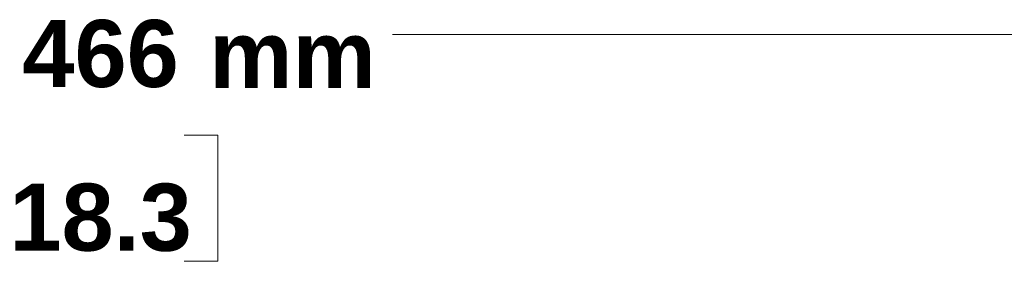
# Model space of a CAD drawing. Header units: millimetres. Extents: x 0 to 2122, y 0 to 1639.
# Tile 62 of 85: x 1672 to 1789, y 944 to 973. Entities that reach past the tile are written whole.
import ezdxf

# ---------------------------------------------------------------- set-up
doc = ezdxf.new("R2010")
doc.units = ezdxf.units.MM
doc.layers.add('1', color=7, linetype='Continuous', true_color=0xffffff)
doc.styles.add('Arial', font='arial.ttf')

msp = doc.modelspace()

# ---------------------------------------------------------------- linework, layer by layer
at = {"layer": '1', "color": 7, "lineweight": 13}
for p, q in [((1916.61, 971.11), (1715.98, 971.11)), ((1695.16, 959.09), (1691.16, 959.09)), ((1695.16, 944.06), (1695.16, 959.09)), ((1691.16, 944.06), (1695.16, 944.06))]:
    msp.add_line(p, q, dxfattribs=at)

# ---------------------------------------------------------------- texts
at = {"layer": '1', "color": 7, "linetype": 'Continuous', "lineweight": 13, "char_height": 8, "attachment_point": 8, "line_spacing_factor": 1.047437, "style": 'Arial'}
for s, insert in [('\\fArial|b1|i0;\\W1.0000;466', (1681.19, 964.72)), ('\\fArial|b1|i0;\\W1.0000;mm', (1704.07, 964.72)), ('\\fArial|b1|i0;\\W1.0000;18.3', (1681.19, 945.19))]:
    msp.add_mtext(s, dxfattribs=dict(at, insert=insert))

doc.saveas('drawing.dxf')
